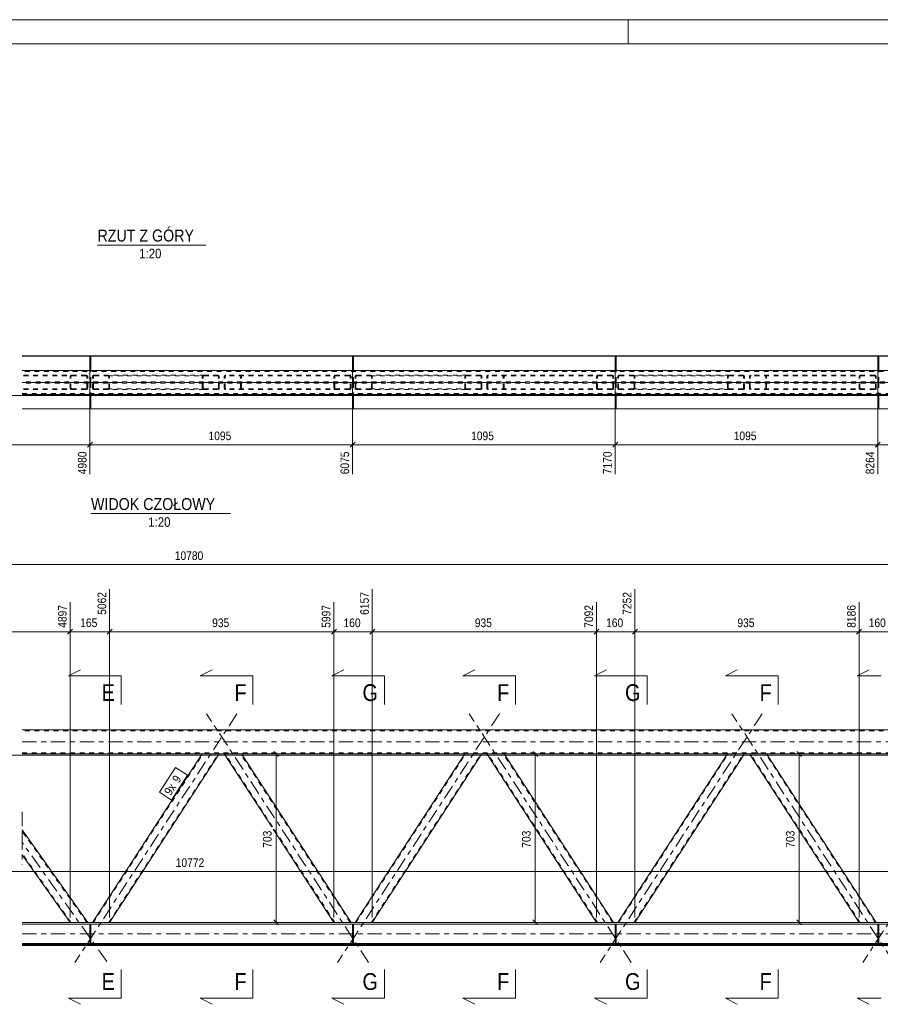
# Model space of a CAD drawing. Header units: millimetres. Extents: x 0 to 610, y 0 to 420.
# Tile 8 of 9: x 273 to 453, y 215 to 420. Entities that reach past the tile are written whole.
import ezdxf

# ---------------------------------------------------------------- set-up
doc = ezdxf.new("R2010")
doc.units = ezdxf.units.MM
for name, pattern in [('XKITLINE00', [0]), ('XKITLINE01', [4, 1, -1, 1, -1]), ('XKITLINE03', [6, 3, -1, 1, -1])]:
    doc.linetypes.add(name, pattern=pattern)
for name, color, linetype, lineweight in [('Arkusz rysunku', 3, 'Continuous', 0), ('Element', 2, 'Continuous', 0), ('Inny typ obiektu', 7, 'Continuous', 0), ('Przekrój', 7, 'Continuous', 0), ('Wymiar', 4, 'Continuous', 0), ('Znak elementu', 2, 'Continuous', 0)]:
    doc.layers.add(name, color=color, linetype=linetype, lineweight=lineweight)
doc.styles.add('ARIAL', font='ARIAL.TTF')

msp = doc.modelspace()

# ---------------------------------------------------------------- linework, layer by layer
at = {"layer": 'Arkusz rysunku', "linetype": 'XKITLINE00', "lineweight": 0}
for p, q in [((610, 420), (0, 420)), ((400, 415), (400, 420)), ((605, 415), (5, 415))]:
    msp.add_line(p, q, dxfattribs=at)
at = {"layer": 'Element', "linetype": 'XKITLINE00', "lineweight": 0}
for p, q in [((273.66, 349.89), (555.5, 349.89)), ((555.5, 349.88), (273.66, 349.88)), ((287.81, 349.88), (287.81, 346.88)), ((287.81, 349.88), (288.01, 349.88)), ((288.01, 349.88), (288.01, 346.88)), ((342.55, 349.88), (342.55, 346.88)), ((342.55, 349.88), (342.75, 349.88)), ((342.75, 349.88), (342.75, 346.88)), ((397.29, 349.88), (397.29, 346.88)), ((397.29, 349.88), (397.49, 349.88)), ((397.49, 349.88), (397.49, 346.88)), ((452.02, 349.88), (452.02, 346.88)), ((452.02, 349.88), (452.22, 349.88)), ((452.22, 349.88), (452.22, 346.88)), ((541.24, 346.88), (273.66, 346.88)), ((273.66, 341.88), (541.24, 341.88)), ((287.81, 338.88), (287.81, 341.88)), ((288.01, 341.88), (288.01, 338.88)), ((342.55, 338.88), (342.55, 341.88)), ((342.75, 341.88), (342.75, 338.88)), ((397.29, 338.88), (397.29, 341.88)), ((397.49, 341.88), (397.49, 338.88)), ((452.02, 338.88), (452.02, 341.88)), ((452.22, 341.88), (452.22, 338.88)), ((273.66, 338.88), (555.5, 338.88)), ((555.5, 338.87), (273.66, 338.87)), ((288.01, 338.88), (287.81, 338.88)), ((342.75, 338.88), (342.55, 338.88)), ((397.49, 338.88), (397.29, 338.88)), ((452.22, 338.88), (452.02, 338.88)), ((273.66, 271.93), (541.24, 271.93)), ((533.55, 266.93), (273.66, 266.93)), ((311.19, 266.93), (288.34, 231.8)), ((291.91, 231.8), (314.77, 266.93)), ((315.79, 266.93), (325.68, 251.73)), ((342.23, 231.8), (319.37, 266.93)), ((365.93, 266.93), (343.07, 231.8)), ((346.65, 231.8), (369.51, 266.93)), ((370.53, 266.93), (393.39, 231.8)), ((396.96, 231.8), (374.11, 266.93)), ((420.66, 266.93), (397.81, 231.8)), ((401.39, 231.8), (424.24, 266.93)), ((425.27, 266.93), (448.12, 231.8)), ((451.7, 231.8), (428.85, 266.93)), ((287.34, 231.8), (273.66, 251.07)), ((326.02, 251.21), (338.65, 231.8)), ((273.66, 245.89), (283.66, 231.8)), ((577.41, 231.8), (273.66, 231.8)), ((577.41, 231.4), (273.66, 231.4)), ((287.81, 227.3), (287.81, 231.4)), ((288.01, 231.4), (287.81, 231.4)), ((288.01, 227.3), (288.01, 231.4)), ((342.55, 227.3), (342.55, 231.4)), ((342.75, 231.4), (342.55, 231.4)), ((342.75, 227.3), (342.75, 231.4)), ((397.29, 227.3), (397.29, 231.4)), ((397.49, 231.4), (397.29, 231.4)), ((397.49, 227.3), (397.49, 231.4)), ((452.02, 227.3), (452.02, 231.4)), ((452.22, 231.4), (452.02, 231.4)), ((452.22, 227.3), (452.22, 231.4)), ((287.81, 227.4), (273.66, 227.4)), ((577.41, 227.3), (273.66, 227.3)), ((273.66, 227.1), (577.41, 227.1)), ((273.66, 227), (577.41, 227)), ((577.41, 227), (273.66, 227)), ((287.81, 227.3), (288.01, 227.3)), ((342.55, 227.4), (288.01, 227.4)), ((342.55, 227.3), (342.75, 227.3)), ((397.29, 227.4), (342.75, 227.4)), ((397.29, 227.3), (397.49, 227.3)), ((452.02, 227.4), (397.49, 227.4)), ((452.02, 227.3), (452.22, 227.3)), ((506.76, 227.4), (452.22, 227.4))]:
    msp.add_line(p, q, dxfattribs=at)
at = {"layer": 'Element', "linetype": 'XKITLINE01', "lineweight": 0}
for p, q in [((273.66, 346.89), (577.41, 346.89)), ((577.41, 346.88), (273.66, 346.88)), ((561.9, 346.88), (273.66, 346.88)), ((541.24, 346.68), (273.66, 346.68)), ((286.97, 345.88), (273.66, 345.88)), ((286.97, 345.73), (273.66, 345.73)), ((283.66, 345.58), (283.69, 345.69)), ((283.66, 343.18), (283.66, 345.58)), ((283.69, 345.69), (283.77, 345.79)), ((283.77, 345.79), (283.89, 345.86)), ((283.86, 345.64), (283.84, 345.58)), ((283.84, 343.18), (283.84, 345.58)), ((283.9, 345.69), (283.86, 345.64)), ((283.89, 345.86), (284.03, 345.88)), ((283.96, 345.72), (283.9, 345.69)), ((284.03, 345.73), (283.96, 345.72)), ((286.97, 345.88), (287.11, 345.86)), ((287.04, 345.72), (286.97, 345.73)), ((287.1, 345.69), (287.04, 345.72)), ((287.14, 345.64), (287.1, 345.69)), ((287.11, 345.86), (287.23, 345.79)), ((287.16, 345.58), (287.14, 345.64)), ((287.16, 343.18), (287.16, 345.58)), ((287.23, 345.79), (287.31, 345.69)), ((287.31, 345.69), (287.34, 345.58)), ((287.34, 343.18), (287.34, 345.58)), ((287.81, 346.88), (287.81, 344.5)), ((288.01, 346.88), (287.81, 346.88)), ((287.81, 346.88), (288.01, 346.88)), ((288.01, 345.25), (287.81, 345.25)), ((288.01, 344.5), (288.01, 346.88)), ((288.34, 345.58), (288.36, 345.69)), ((288.34, 343.18), (288.34, 345.58)), ((288.36, 345.69), (288.44, 345.79)), ((288.44, 345.79), (288.56, 345.86)), ((288.53, 345.64), (288.51, 345.58)), ((288.51, 343.18), (288.51, 345.58)), ((288.57, 345.69), (288.53, 345.64)), ((288.56, 345.86), (288.69, 345.88)), ((288.62, 345.72), (288.57, 345.69)), ((288.69, 345.73), (288.62, 345.72)), ((288.69, 345.88), (291.56, 345.88)), ((288.69, 345.88), (311.55, 345.88)), ((288.69, 345.73), (291.56, 345.73)), ((291.56, 345.88), (291.69, 345.86)), ((291.56, 345.73), (314.41, 345.73)), ((291.63, 345.72), (291.56, 345.73)), ((291.68, 345.69), (291.63, 345.72)), ((291.72, 345.64), (291.68, 345.69)), ((291.69, 345.86), (291.81, 345.79)), ((291.74, 345.58), (291.72, 345.64)), ((291.74, 343.18), (291.74, 345.58)), ((291.81, 345.79), (291.89, 345.69)), ((291.89, 345.69), (291.91, 345.58)), ((291.91, 343.18), (291.91, 345.58)), ((311.22, 345.69), (311.19, 345.58)), ((311.19, 343.18), (311.19, 345.58)), ((311.29, 345.79), (311.22, 345.69)), ((311.41, 345.86), (311.29, 345.79)), ((311.37, 345.58), (311.38, 345.64)), ((311.37, 343.18), (311.37, 345.58)), ((311.38, 345.64), (311.42, 345.69)), ((311.55, 345.88), (311.41, 345.86)), ((311.42, 345.69), (311.48, 345.72)), ((311.48, 345.72), (311.55, 345.73)), ((311.55, 345.88), (314.41, 345.88)), ((314.41, 345.73), (311.55, 345.73)), ((314.55, 345.86), (314.41, 345.88)), ((314.41, 345.73), (314.48, 345.72)), ((314.48, 345.72), (314.54, 345.69)), ((314.54, 345.69), (314.58, 345.64)), ((314.66, 345.79), (314.55, 345.86)), ((314.58, 345.64), (314.59, 345.58)), ((314.59, 343.18), (314.59, 345.58)), ((314.74, 345.69), (314.66, 345.79)), ((314.77, 345.58), (314.74, 345.69)), ((314.77, 343.18), (314.77, 345.58)), ((315.82, 345.69), (315.79, 345.58)), ((315.79, 343.18), (315.79, 345.58)), ((315.9, 345.79), (315.82, 345.69)), ((316.02, 345.86), (315.9, 345.79)), ((315.97, 345.58), (315.99, 345.64)), ((315.97, 343.18), (315.97, 345.58)), ((315.99, 345.64), (316.03, 345.69)), ((316.15, 345.88), (316.02, 345.86)), ((316.03, 345.69), (316.08, 345.72)), ((316.08, 345.72), (316.15, 345.73)), ((341.87, 345.88), (316.15, 345.88)), ((341.87, 345.73), (316.15, 345.73)), ((319.15, 345.86), (319.02, 345.88)), ((319.02, 345.73), (319.08, 345.72)), ((319.08, 345.72), (319.14, 345.69)), ((319.14, 345.69), (319.18, 345.64)), ((319.27, 345.79), (319.15, 345.86)), ((319.18, 345.64), (319.19, 345.58)), ((319.19, 343.18), (319.19, 345.58)), ((319.35, 345.69), (319.27, 345.79)), ((319.37, 345.58), (319.35, 345.69)), ((319.37, 343.18), (319.37, 345.58)), ((338.65, 345.58), (338.68, 345.69)), ((338.65, 343.18), (338.65, 345.58)), ((338.68, 345.69), (338.75, 345.79)), ((338.75, 345.79), (338.87, 345.86)), ((338.84, 345.64), (338.83, 345.58)), ((338.83, 343.18), (338.83, 345.58)), ((338.88, 345.69), (338.84, 345.64)), ((338.87, 345.86), (339.01, 345.88)), ((338.94, 345.72), (338.88, 345.69)), ((339.01, 345.73), (338.94, 345.72)), ((341.87, 345.88), (342.01, 345.86)), ((341.94, 345.72), (341.87, 345.73)), ((342, 345.69), (341.94, 345.72)), ((342.04, 345.64), (342, 345.69)), ((342.01, 345.86), (342.12, 345.79)), ((342.05, 345.58), (342.04, 345.64)), ((342.05, 343.18), (342.05, 345.58)), ((342.12, 345.79), (342.2, 345.69)), ((342.2, 345.69), (342.23, 345.58)), ((342.23, 343.18), (342.23, 345.58)), ((342.55, 346.88), (342.55, 344.5)), ((342.75, 346.88), (342.55, 346.88)), ((342.55, 346.88), (342.75, 346.88)), ((342.75, 345.25), (342.55, 345.25)), ((342.75, 344.5), (342.75, 346.88)), ((343.07, 345.58), (343.1, 345.69)), ((343.07, 343.18), (343.07, 345.58)), ((343.1, 345.69), (343.18, 345.79)), ((343.18, 345.79), (343.29, 345.86)), ((343.27, 345.64), (343.25, 345.58)), ((343.25, 343.18), (343.25, 345.58)), ((343.3, 345.69), (343.27, 345.64)), ((343.29, 345.86), (343.43, 345.88)), ((343.36, 345.72), (343.3, 345.69)), ((343.43, 345.73), (343.36, 345.72)), ((343.43, 345.88), (346.29, 345.88)), ((343.43, 345.88), (366.28, 345.88)), ((343.43, 345.73), (346.29, 345.73)), ((346.29, 345.88), (346.43, 345.86)), ((346.29, 345.73), (369.15, 345.73)), ((346.36, 345.72), (346.29, 345.73)), ((346.42, 345.69), (346.36, 345.72)), ((346.46, 345.64), (346.42, 345.69)), ((346.43, 345.86), (346.55, 345.79)), ((346.47, 345.58), (346.46, 345.64)), ((346.47, 343.18), (346.47, 345.58)), ((346.55, 345.79), (346.62, 345.69)), ((346.62, 345.69), (346.65, 345.58)), ((346.65, 343.18), (346.65, 345.58)), ((365.95, 345.69), (365.93, 345.58)), ((365.93, 343.18), (365.93, 345.58)), ((366.03, 345.79), (365.95, 345.69)), ((366.15, 345.86), (366.03, 345.79)), ((366.11, 345.58), (366.12, 345.64)), ((366.11, 343.18), (366.11, 345.58)), ((366.12, 345.64), (366.16, 345.69)), ((366.28, 345.88), (366.15, 345.86)), ((366.16, 345.69), (366.22, 345.72)), ((366.22, 345.72), (366.28, 345.73)), ((366.28, 345.88), (369.15, 345.88)), ((369.15, 345.73), (366.28, 345.73)), ((369.28, 345.86), (369.15, 345.88)), ((369.15, 345.73), (369.22, 345.72)), ((369.22, 345.72), (369.27, 345.69)), ((369.27, 345.69), (369.31, 345.64)), ((369.4, 345.79), (369.28, 345.86)), ((369.31, 345.64), (369.33, 345.58)), ((369.33, 343.18), (369.33, 345.58)), ((369.48, 345.69), (369.4, 345.79)), ((369.51, 345.58), (369.48, 345.69)), ((369.51, 343.18), (369.51, 345.58)), ((370.56, 345.69), (370.53, 345.58)), ((370.53, 343.18), (370.53, 345.58)), ((370.64, 345.79), (370.56, 345.69)), ((370.75, 345.86), (370.64, 345.79)), ((370.71, 345.58), (370.72, 345.64)), ((370.71, 343.18), (370.71, 345.58)), ((370.72, 345.64), (370.76, 345.69)), ((370.89, 345.88), (370.75, 345.86)), ((370.76, 345.69), (370.82, 345.72)), ((370.82, 345.72), (370.89, 345.73)), ((396.61, 345.88), (370.89, 345.88)), ((396.61, 345.73), (370.89, 345.73)), ((373.89, 345.86), (373.75, 345.88)), ((373.75, 345.73), (373.82, 345.72)), ((373.82, 345.72), (373.88, 345.69)), ((373.88, 345.69), (373.92, 345.64)), ((374.01, 345.79), (373.89, 345.86)), ((373.92, 345.64), (373.93, 345.58)), ((373.93, 343.18), (373.93, 345.58)), ((374.08, 345.69), (374.01, 345.79)), ((374.11, 345.58), (374.08, 345.69)), ((374.11, 343.18), (374.11, 345.58)), ((393.39, 345.58), (393.41, 345.69)), ((393.39, 343.18), (393.39, 345.58)), ((393.41, 345.69), (393.49, 345.79)), ((393.49, 345.79), (393.61, 345.86)), ((393.58, 345.64), (393.56, 345.58)), ((393.56, 343.18), (393.56, 345.58)), ((393.62, 345.69), (393.58, 345.64)), ((393.61, 345.86), (393.74, 345.88)), ((393.68, 345.72), (393.62, 345.69)), ((393.74, 345.73), (393.68, 345.72)), ((396.61, 345.88), (396.74, 345.86)), ((396.68, 345.72), (396.61, 345.73)), ((396.73, 345.69), (396.68, 345.72)), ((396.77, 345.64), (396.73, 345.69)), ((396.74, 345.86), (396.86, 345.79)), ((396.79, 345.58), (396.77, 345.64)), ((396.79, 343.18), (396.79, 345.58)), ((396.86, 345.79), (396.94, 345.69)), ((396.94, 345.69), (396.96, 345.58)), ((396.96, 343.18), (396.96, 345.58)), ((397.29, 346.88), (397.29, 344.5)), ((397.49, 346.88), (397.29, 346.88)), ((397.29, 346.88), (397.49, 346.88)), ((397.49, 345.25), (397.29, 345.25)), ((397.49, 344.5), (397.49, 346.88)), ((397.81, 345.58), (397.84, 345.69)), ((397.81, 343.18), (397.81, 345.58)), ((397.84, 345.69), (397.91, 345.79)), ((397.91, 345.79), (398.03, 345.86)), ((398, 345.64), (397.99, 345.58)), ((397.99, 343.18), (397.99, 345.58)), ((398.04, 345.69), (398, 345.64)), ((398.03, 345.86), (398.17, 345.88)), ((398.1, 345.72), (398.04, 345.69)), ((398.17, 345.73), (398.1, 345.72)), ((398.17, 345.88), (401.03, 345.88)), ((398.17, 345.88), (421.02, 345.88)), ((398.17, 345.73), (401.03, 345.73)), ((401.03, 345.88), (401.17, 345.86)), ((401.03, 345.73), (423.89, 345.73)), ((401.1, 345.72), (401.03, 345.73)), ((401.16, 345.69), (401.1, 345.72)), ((401.2, 345.64), (401.16, 345.69)), ((401.17, 345.86), (401.28, 345.79)), ((401.21, 345.58), (401.2, 345.64)), ((401.21, 343.18), (401.21, 345.58)), ((401.28, 345.79), (401.36, 345.69)), ((401.36, 345.69), (401.39, 345.58)), ((401.39, 343.18), (401.39, 345.58)), ((420.69, 345.69), (420.66, 345.58)), ((420.66, 343.18), (420.66, 345.58)), ((420.77, 345.79), (420.69, 345.69)), ((420.88, 345.86), (420.77, 345.79)), ((420.84, 345.58), (420.86, 345.64)), ((420.84, 343.18), (420.84, 345.58)), ((420.86, 345.64), (420.9, 345.69)), ((421.02, 345.88), (420.88, 345.86)), ((420.9, 345.69), (420.95, 345.72)), ((420.95, 345.72), (421.02, 345.73)), ((421.02, 345.88), (423.89, 345.88)), ((423.89, 345.73), (421.02, 345.73)), ((424.02, 345.86), (423.89, 345.88)), ((423.89, 345.73), (423.95, 345.72)), ((423.95, 345.72), (424.01, 345.69)), ((424.01, 345.69), (424.05, 345.64)), ((424.14, 345.79), (424.02, 345.86)), ((424.05, 345.64), (424.06, 345.58)), ((424.06, 343.18), (424.06, 345.58)), ((424.22, 345.69), (424.14, 345.79)), ((424.24, 345.58), (424.22, 345.69)), ((424.24, 343.18), (424.24, 345.58)), ((425.3, 345.69), (425.27, 345.58)), ((425.27, 343.18), (425.27, 345.58)), ((425.37, 345.79), (425.3, 345.69)), ((425.49, 345.86), (425.37, 345.79)), ((425.45, 345.58), (425.46, 345.64)), ((425.45, 343.18), (425.45, 345.58)), ((425.46, 345.64), (425.5, 345.69)), ((425.63, 345.88), (425.49, 345.86)), ((425.5, 345.69), (425.56, 345.72)), ((425.56, 345.72), (425.63, 345.73)), ((451.34, 345.88), (425.63, 345.88)), ((451.34, 345.73), (425.63, 345.73)), ((428.63, 345.86), (428.49, 345.88)), ((428.49, 345.73), (428.56, 345.72)), ((428.56, 345.72), (428.62, 345.69)), ((428.62, 345.69), (428.66, 345.64)), ((428.74, 345.79), (428.63, 345.86)), ((428.66, 345.64), (428.67, 345.58)), ((428.67, 343.18), (428.67, 345.58)), ((428.82, 345.69), (428.74, 345.79)), ((428.85, 345.58), (428.82, 345.69)), ((428.85, 343.18), (428.85, 345.58)), ((448.12, 345.58), (448.15, 345.69)), ((448.12, 343.18), (448.12, 345.58)), ((448.15, 345.69), (448.23, 345.79)), ((448.23, 345.79), (448.34, 345.86)), ((448.32, 345.64), (448.3, 345.58)), ((448.3, 343.18), (448.3, 345.58)), ((448.35, 345.69), (448.32, 345.64)), ((448.34, 345.86), (448.48, 345.88)), ((448.41, 345.72), (448.35, 345.69)), ((448.48, 345.73), (448.41, 345.72)), ((451.34, 345.88), (451.48, 345.86)), ((451.41, 345.72), (451.34, 345.73)), ((451.47, 345.69), (451.41, 345.72)), ((451.51, 345.64), (451.47, 345.69)), ((451.48, 345.86), (451.6, 345.79)), ((451.52, 345.58), (451.51, 345.64)), ((451.52, 343.18), (451.52, 345.58)), ((451.6, 345.79), (451.68, 345.69)), ((451.68, 345.69), (451.7, 345.58)), ((451.7, 343.18), (451.7, 345.58)), ((452.02, 346.88), (452.02, 344.5)), ((452.22, 346.88), (452.02, 346.88)), ((452.02, 346.88), (452.22, 346.88)), ((452.22, 345.25), (452.02, 345.25)), ((452.22, 344.5), (452.22, 346.88)), ((555.5, 344.5), (273.66, 344.5)), ((555.5, 344.25), (273.66, 344.25)), ((286.97, 343.03), (273.66, 343.03)), ((286.97, 342.88), (273.66, 342.88)), ((283.69, 343.07), (283.66, 343.18)), ((283.77, 342.97), (283.69, 343.07)), ((283.89, 342.9), (283.77, 342.97)), ((283.84, 343.18), (283.86, 343.12)), ((283.86, 343.12), (283.9, 343.07)), ((284.03, 342.88), (283.89, 342.9)), ((283.9, 343.07), (283.96, 343.04)), ((283.96, 343.04), (284.03, 343.03)), ((286.97, 343.03), (287.04, 343.04)), ((287.11, 342.9), (286.97, 342.88)), ((287.04, 343.04), (287.1, 343.07)), ((287.1, 343.07), (287.14, 343.12)), ((287.23, 342.97), (287.11, 342.9)), ((287.14, 343.12), (287.16, 343.18)), ((287.31, 343.07), (287.23, 342.97)), ((287.34, 343.18), (287.31, 343.07)), ((287.81, 344.5), (288.01, 344.5)), ((288.01, 344.25), (287.81, 344.25)), ((287.81, 344.25), (287.81, 341.88)), ((288.01, 343.51), (287.81, 343.51)), ((288.01, 344.25), (288.01, 341.88)), ((288.36, 343.07), (288.34, 343.18)), ((288.44, 342.97), (288.36, 343.07)), ((288.56, 342.9), (288.44, 342.97)), ((288.51, 343.18), (288.53, 343.12)), ((288.53, 343.12), (288.57, 343.07)), ((288.69, 342.88), (288.56, 342.9)), ((288.57, 343.07), (288.62, 343.04)), ((288.62, 343.04), (288.69, 343.03)), ((291.56, 343.03), (288.69, 343.03)), ((311.55, 342.88), (288.69, 342.88)), ((288.69, 342.88), (291.56, 342.88)), ((291.56, 343.03), (291.63, 343.04)), ((314.41, 343.03), (291.56, 343.03)), ((291.69, 342.9), (291.56, 342.88)), ((291.63, 343.04), (291.68, 343.07)), ((291.68, 343.07), (291.72, 343.12)), ((291.81, 342.97), (291.69, 342.9)), ((291.72, 343.12), (291.74, 343.18)), ((291.89, 343.07), (291.81, 342.97)), ((291.91, 343.18), (291.89, 343.07)), ((311.19, 343.18), (311.22, 343.07)), ((311.22, 343.07), (311.29, 342.97)), ((311.29, 342.97), (311.41, 342.9)), ((311.38, 343.12), (311.37, 343.18)), ((311.42, 343.07), (311.38, 343.12)), ((311.41, 342.9), (311.55, 342.88)), ((311.48, 343.04), (311.42, 343.07)), ((311.55, 343.03), (311.48, 343.04)), ((311.55, 343.03), (314.41, 343.03)), ((314.41, 342.88), (311.55, 342.88)), ((314.48, 343.04), (314.41, 343.03)), ((314.41, 342.88), (314.55, 342.9)), ((314.54, 343.07), (314.48, 343.04)), ((314.58, 343.12), (314.54, 343.07)), ((314.55, 342.9), (314.66, 342.97)), ((314.59, 343.18), (314.58, 343.12)), ((314.66, 342.97), (314.74, 343.07)), ((314.74, 343.07), (314.77, 343.18)), ((315.79, 343.18), (315.82, 343.07)), ((315.82, 343.07), (315.9, 342.97)), ((315.9, 342.97), (316.02, 342.9)), ((315.99, 343.12), (315.97, 343.18)), ((316.03, 343.07), (315.99, 343.12)), ((316.02, 342.9), (316.15, 342.88)), ((316.08, 343.04), (316.03, 343.07)), ((316.15, 343.03), (316.08, 343.04)), ((341.87, 343.03), (316.15, 343.03)), ((341.87, 342.88), (316.15, 342.88)), ((319.08, 343.04), (319.02, 343.03)), ((319.02, 342.88), (319.15, 342.9)), ((319.14, 343.07), (319.08, 343.04)), ((319.18, 343.12), (319.14, 343.07)), ((319.15, 342.9), (319.27, 342.97)), ((319.19, 343.18), (319.18, 343.12)), ((319.27, 342.97), (319.35, 343.07)), ((319.35, 343.07), (319.37, 343.18)), ((338.68, 343.07), (338.65, 343.18)), ((338.75, 342.97), (338.68, 343.07)), ((338.87, 342.9), (338.75, 342.97)), ((338.83, 343.18), (338.84, 343.12)), ((338.84, 343.12), (338.88, 343.07)), ((339.01, 342.88), (338.87, 342.9)), ((338.88, 343.07), (338.94, 343.04)), ((338.94, 343.04), (339.01, 343.03)), ((341.87, 343.03), (341.94, 343.04)), ((342.01, 342.9), (341.87, 342.88)), ((341.94, 343.04), (342, 343.07)), ((342, 343.07), (342.04, 343.12)), ((342.12, 342.97), (342.01, 342.9)), ((342.04, 343.12), (342.05, 343.18)), ((342.2, 343.07), (342.12, 342.97)), ((342.23, 343.18), (342.2, 343.07)), ((342.55, 344.5), (342.75, 344.5)), ((342.75, 344.25), (342.55, 344.25)), ((342.55, 344.25), (342.55, 341.88)), ((342.75, 343.51), (342.55, 343.51)), ((342.75, 344.25), (342.75, 341.88)), ((343.1, 343.07), (343.07, 343.18)), ((343.18, 342.97), (343.1, 343.07)), ((343.29, 342.9), (343.18, 342.97)), ((343.25, 343.18), (343.27, 343.12)), ((343.27, 343.12), (343.3, 343.07)), ((343.43, 342.88), (343.29, 342.9)), ((343.3, 343.07), (343.36, 343.04)), ((343.36, 343.04), (343.43, 343.03)), ((346.29, 343.03), (343.43, 343.03)), ((366.28, 342.88), (343.43, 342.88)), ((343.43, 342.88), (346.29, 342.88)), ((346.29, 343.03), (346.36, 343.04)), ((369.15, 343.03), (346.29, 343.03)), ((346.43, 342.9), (346.29, 342.88)), ((346.36, 343.04), (346.42, 343.07)), ((346.42, 343.07), (346.46, 343.12)), ((346.55, 342.97), (346.43, 342.9)), ((346.46, 343.12), (346.47, 343.18)), ((346.62, 343.07), (346.55, 342.97)), ((346.65, 343.18), (346.62, 343.07)), ((365.93, 343.18), (365.95, 343.07)), ((365.95, 343.07), (366.03, 342.97)), ((366.03, 342.97), (366.15, 342.9)), ((366.12, 343.12), (366.11, 343.18)), ((366.16, 343.07), (366.12, 343.12)), ((366.15, 342.9), (366.28, 342.88)), ((366.22, 343.04), (366.16, 343.07)), ((366.28, 343.03), (366.22, 343.04)), ((366.28, 343.03), (369.15, 343.03)), ((369.15, 342.88), (366.28, 342.88)), ((369.22, 343.04), (369.15, 343.03)), ((369.15, 342.88), (369.28, 342.9)), ((369.27, 343.07), (369.22, 343.04)), ((369.31, 343.12), (369.27, 343.07)), ((369.28, 342.9), (369.4, 342.97)), ((369.33, 343.18), (369.31, 343.12)), ((369.4, 342.97), (369.48, 343.07)), ((369.48, 343.07), (369.51, 343.18)), ((370.53, 343.18), (370.56, 343.07)), ((370.56, 343.07), (370.64, 342.97)), ((370.64, 342.97), (370.75, 342.9)), ((370.72, 343.12), (370.71, 343.18)), ((370.76, 343.07), (370.72, 343.12)), ((370.75, 342.9), (370.89, 342.88)), ((370.82, 343.04), (370.76, 343.07)), ((370.89, 343.03), (370.82, 343.04)), ((396.61, 343.03), (370.89, 343.03)), ((396.61, 342.88), (370.89, 342.88)), ((373.82, 343.04), (373.75, 343.03)), ((373.75, 342.88), (373.89, 342.9)), ((373.88, 343.07), (373.82, 343.04)), ((373.92, 343.12), (373.88, 343.07)), ((373.89, 342.9), (374.01, 342.97)), ((373.93, 343.18), (373.92, 343.12)), ((374.01, 342.97), (374.08, 343.07)), ((374.08, 343.07), (374.11, 343.18)), ((393.41, 343.07), (393.39, 343.18)), ((393.49, 342.97), (393.41, 343.07)), ((393.61, 342.9), (393.49, 342.97)), ((393.56, 343.18), (393.58, 343.12)), ((393.58, 343.12), (393.62, 343.07)), ((393.74, 342.88), (393.61, 342.9)), ((393.62, 343.07), (393.68, 343.04)), ((393.68, 343.04), (393.74, 343.03)), ((396.61, 343.03), (396.68, 343.04)), ((396.74, 342.9), (396.61, 342.88)), ((396.68, 343.04), (396.73, 343.07)), ((396.73, 343.07), (396.77, 343.12)), ((396.86, 342.97), (396.74, 342.9)), ((396.77, 343.12), (396.79, 343.18)), ((396.94, 343.07), (396.86, 342.97)), ((396.96, 343.18), (396.94, 343.07)), ((397.29, 344.5), (397.49, 344.5)), ((397.49, 344.25), (397.29, 344.25)), ((397.29, 344.25), (397.29, 341.88)), ((397.49, 343.51), (397.29, 343.51)), ((397.49, 344.25), (397.49, 341.88)), ((397.84, 343.07), (397.81, 343.18)), ((397.91, 342.97), (397.84, 343.07)), ((398.03, 342.9), (397.91, 342.97)), ((397.99, 343.18), (398, 343.12)), ((398, 343.12), (398.04, 343.07)), ((398.17, 342.88), (398.03, 342.9)), ((398.04, 343.07), (398.1, 343.04)), ((398.1, 343.04), (398.17, 343.03)), ((401.03, 343.03), (398.17, 343.03)), ((421.02, 342.88), (398.17, 342.88)), ((398.17, 342.88), (401.03, 342.88)), ((401.03, 343.03), (401.1, 343.04)), ((423.89, 343.03), (401.03, 343.03)), ((401.17, 342.9), (401.03, 342.88)), ((401.1, 343.04), (401.16, 343.07)), ((401.16, 343.07), (401.2, 343.12)), ((401.28, 342.97), (401.17, 342.9)), ((401.2, 343.12), (401.21, 343.18)), ((401.36, 343.07), (401.28, 342.97)), ((401.39, 343.18), (401.36, 343.07)), ((420.66, 343.18), (420.69, 343.07)), ((420.69, 343.07), (420.77, 342.97)), ((420.77, 342.97), (420.88, 342.9)), ((420.86, 343.12), (420.84, 343.18)), ((420.9, 343.07), (420.86, 343.12)), ((420.88, 342.9), (421.02, 342.88)), ((420.95, 343.04), (420.9, 343.07)), ((421.02, 343.03), (420.95, 343.04)), ((421.02, 343.03), (423.89, 343.03)), ((423.89, 342.88), (421.02, 342.88)), ((423.95, 343.04), (423.89, 343.03)), ((423.89, 342.88), (424.02, 342.9)), ((424.01, 343.07), (423.95, 343.04)), ((424.05, 343.12), (424.01, 343.07)), ((424.02, 342.9), (424.14, 342.97)), ((424.06, 343.18), (424.05, 343.12)), ((424.14, 342.97), (424.22, 343.07)), ((424.22, 343.07), (424.24, 343.18)), ((425.27, 343.18), (425.3, 343.07)), ((425.3, 343.07), (425.37, 342.97)), ((425.37, 342.97), (425.49, 342.9)), ((425.46, 343.12), (425.45, 343.18)), ((425.5, 343.07), (425.46, 343.12)), ((425.49, 342.9), (425.63, 342.88)), ((425.56, 343.04), (425.5, 343.07)), ((425.63, 343.03), (425.56, 343.04)), ((451.34, 343.03), (425.63, 343.03)), ((451.34, 342.88), (425.63, 342.88)), ((428.56, 343.04), (428.49, 343.03)), ((428.49, 342.88), (428.63, 342.9)), ((428.62, 343.07), (428.56, 343.04)), ((428.66, 343.12), (428.62, 343.07)), ((428.63, 342.9), (428.74, 342.97)), ((428.67, 343.18), (428.66, 343.12)), ((428.74, 342.97), (428.82, 343.07)), ((428.82, 343.07), (428.85, 343.18)), ((448.15, 343.07), (448.12, 343.18)), ((448.23, 342.97), (448.15, 343.07)), ((448.34, 342.9), (448.23, 342.97)), ((448.3, 343.18), (448.32, 343.12)), ((448.32, 343.12), (448.35, 343.07)), ((448.48, 342.88), (448.34, 342.9)), ((448.35, 343.07), (448.41, 343.04)), ((448.41, 343.04), (448.48, 343.03)), ((451.34, 343.03), (451.41, 343.04)), ((451.48, 342.9), (451.34, 342.88)), ((451.41, 343.04), (451.47, 343.07)), ((451.47, 343.07), (451.51, 343.12)), ((451.6, 342.97), (451.48, 342.9)), ((451.51, 343.12), (451.52, 343.18)), ((451.68, 343.07), (451.6, 342.97)), ((451.7, 343.18), (451.68, 343.07)), ((452.02, 344.5), (452.22, 344.5)), ((452.22, 344.25), (452.02, 344.25)), ((452.02, 344.25), (452.02, 341.88)), ((452.22, 343.51), (452.02, 343.51)), ((452.22, 344.25), (452.22, 341.88)), ((273.66, 342.08), (541.24, 342.08)), ((273.66, 341.88), (577.41, 341.88)), ((561.9, 341.88), (273.66, 341.88)), ((577.41, 341.87), (273.66, 341.87)), ((288.01, 341.88), (287.81, 341.88)), ((287.81, 341.88), (288.01, 341.88)), ((288.01, 341.88), (288.01, 342.28)), ((342.75, 341.88), (342.55, 341.88)), ((342.55, 341.88), (342.75, 341.88)), ((342.75, 341.88), (342.75, 342.28)), ((397.49, 341.88), (397.29, 341.88)), ((397.29, 341.88), (397.49, 341.88)), ((397.49, 341.88), (397.49, 342.28)), ((452.22, 341.88), (452.02, 341.88)), ((452.02, 341.88), (452.22, 341.88)), ((452.22, 341.88), (452.22, 342.28)), ((541.24, 271.73), (273.66, 271.73)), ((273.66, 267.13), (541.24, 267.13)), ((288.51, 231.8), (311.37, 266.93)), ((291.74, 231.8), (314.59, 266.93)), ((314.77, 266.93), (311.19, 266.93)), ((319.37, 266.93), (315.79, 266.93)), ((325.86, 251.73), (315.97, 266.93)), ((342.05, 231.8), (319.19, 266.93)), ((343.25, 231.8), (366.11, 266.93)), ((346.47, 231.8), (369.33, 266.93)), ((369.51, 266.93), (365.93, 266.93)), ((374.11, 266.93), (370.53, 266.93)), ((393.56, 231.8), (370.71, 266.93)), ((396.79, 231.8), (373.93, 266.93)), ((397.99, 231.8), (420.84, 266.93)), ((401.21, 231.8), (424.06, 266.93)), ((424.24, 266.93), (420.66, 266.93)), ((428.85, 266.93), (425.27, 266.93)), ((448.3, 231.8), (425.45, 266.93)), ((451.52, 231.8), (428.67, 266.93)), ((287.16, 231.8), (273.66, 250.81)), ((338.83, 231.8), (326.02, 251.49)), ((283.84, 231.8), (273.66, 246.15)), ((287.34, 231.8), (283.66, 231.8)), ((287.81, 227.2), (287.81, 231.4)), ((287.81, 231.4), (288.01, 231.4)), ((288.01, 230.65), (287.81, 230.65)), ((287.81, 230.65), (287.81, 227.2)), ((287.81, 230.65), (288.01, 230.65)), ((288.01, 231.4), (288.01, 227.2)), ((288.01, 227.2), (288.01, 230.65)), ((291.91, 231.8), (288.34, 231.8)), ((342.23, 231.8), (338.65, 231.8)), ((342.55, 227.2), (342.55, 231.4)), ((342.55, 231.4), (342.75, 231.4)), ((342.75, 230.65), (342.55, 230.65)), ((342.55, 230.65), (342.55, 227.2)), ((342.55, 230.65), (342.75, 230.65)), ((342.75, 231.4), (342.75, 227.2)), ((342.75, 227.2), (342.75, 230.65)), ((346.65, 231.8), (343.07, 231.8)), ((396.96, 231.8), (393.39, 231.8)), ((397.29, 227.2), (397.29, 231.4)), ((397.29, 231.4), (397.49, 231.4)), ((397.49, 230.65), (397.29, 230.65)), ((397.29, 230.65), (397.29, 227.2)), ((397.29, 230.65), (397.49, 230.65)), ((397.49, 231.4), (397.49, 227.2)), ((397.49, 227.2), (397.49, 230.65)), ((401.39, 231.8), (397.81, 231.8)), ((451.7, 231.8), (448.12, 231.8)), ((452.02, 231.4), (452.02, 227.4)), ((452.02, 231.4), (452.22, 231.4)), ((452.22, 230.65), (452.02, 230.65)), ((452.02, 230.65), (452.02, 227.2)), ((452.02, 230.65), (452.22, 230.65)), ((452.22, 231.4), (452.22, 227.2)), ((452.22, 227.2), (452.22, 230.65)), ((287.81, 228.15), (288.01, 228.15)), ((288.01, 228.15), (287.81, 228.15)), ((342.55, 228.15), (342.75, 228.15)), ((342.75, 228.15), (342.55, 228.15)), ((397.29, 228.15), (397.49, 228.15)), ((397.49, 228.15), (397.29, 228.15)), ((452.02, 228.15), (452.22, 228.15)), ((452.02, 227.2), (452.02, 228.15)), ((452.22, 228.15), (452.02, 228.15)), ((577.41, 227.3), (273.66, 227.3)), ((273.66, 227.2), (577.41, 227.2)), ((577.41, 227.2), (273.66, 227.2)), ((273.66, 227.1), (577.41, 227.1)), ((577.41, 227), (273.66, 227)), ((288.01, 227.4), (287.81, 227.4)), ((288.01, 227.4), (287.81, 227.4)), ((288.01, 227.4), (287.81, 227.4)), ((287.81, 227.3), (288.01, 227.3)), ((287.81, 227.2), (288.01, 227.2)), ((287.81, 227.2), (288.01, 227.2)), ((342.75, 227.4), (342.55, 227.4)), ((342.75, 227.4), (342.55, 227.4)), ((342.75, 227.4), (342.55, 227.4)), ((342.55, 227.3), (342.75, 227.3)), ((342.55, 227.2), (342.75, 227.2)), ((342.55, 227.2), (342.75, 227.2)), ((397.49, 227.4), (397.29, 227.4)), ((397.49, 227.4), (397.29, 227.4)), ((397.49, 227.4), (397.29, 227.4)), ((397.29, 227.3), (397.49, 227.3)), ((397.29, 227.2), (397.49, 227.2)), ((397.29, 227.2), (397.49, 227.2)), ((452.22, 227.4), (452.02, 227.4)), ((452.22, 227.4), (452.02, 227.4)), ((452.22, 227.4), (452.02, 227.4)), ((452.02, 227.3), (452.22, 227.3)), ((452.02, 227.2), (452.22, 227.2)), ((452.02, 227.2), (452.22, 227.2))]:
    msp.add_line(p, q, dxfattribs=at)
at = {"layer": 'Element', "linetype": 'XKITLINE03', "lineweight": 0}
for p, q in [((291.29, 344.38), (273.66, 344.38)), ((273.66, 344.38), (555.5, 344.38)), ((273.66, 344.38), (551.24, 344.38)), ((318.43, 344.38), (284.67, 344.38)), ((345.89, 344.38), (312.13, 344.38)), ((373.17, 344.38), (339.41, 344.38)), ((400.63, 344.38), (366.87, 344.38)), ((427.91, 344.38), (394.14, 344.38)), ((455.37, 344.38), (421.6, 344.38)), ((482.65, 344.38), (448.88, 344.38)), ((318.43, 275.31), (284.67, 223.42)), ((345.89, 223.42), (312.13, 275.31)), ((373.17, 275.31), (339.41, 223.42)), ((400.63, 223.42), (366.87, 275.31)), ((427.91, 275.31), (394.14, 223.42)), ((455.37, 223.42), (421.6, 275.31)), ((482.65, 275.31), (448.88, 223.42)), ((273.66, 269.43), (551.24, 269.43)), ((273.66, 254.84), (273.66, 248.81)), ((273.66, 249.92), (273.66, 243.89)), ((291.29, 223.65), (273.66, 248.48)), ((273.66, 229.4), (587.41, 229.4))]:
    msp.add_line(p, q, dxfattribs=at)
at = {"layer": 'Inny typ obiektu', "linetype": 'XKITLINE00', "lineweight": 0}
for p, q in [((289.37, 373), (311.96, 373)), ((288.02, 317.02), (317.1, 317.02))]:
    msp.add_line(p, q, dxfattribs=at)
at = {"layer": 'Przekrój', "linetype": 'XKITLINE00', "lineweight": 0}
for p, q in [((283.34, 283.21), (285.84, 284.46)), ((310.77, 283.21), (313.27, 284.46)), ((338.23, 283.21), (340.73, 284.46)), ((365.51, 283.21), (368.01, 284.46)), ((392.96, 283.21), (395.46, 284.46)), ((420.24, 283.21), (422.74, 284.46)), ((447.7, 283.21), (450.2, 284.46)), ((288.34, 283.21), (283.34, 283.21)), ((294.34, 283.21), (288.34, 283.21)), ((294.34, 283.21), (294.34, 277.21)), ((315.77, 283.21), (310.77, 283.21)), ((321.77, 283.21), (315.77, 283.21)), ((321.77, 283.21), (321.77, 277.21)), ((343.23, 283.21), (338.23, 283.21)), ((349.23, 283.21), (343.23, 283.21)), ((349.23, 283.21), (349.23, 277.21)), ((370.51, 283.21), (365.51, 283.21)), ((376.51, 283.21), (370.51, 283.21)), ((376.51, 283.21), (376.51, 277.21)), ((397.96, 283.21), (392.96, 283.21)), ((403.96, 283.21), (397.96, 283.21)), ((403.96, 283.21), (403.96, 277.21)), ((425.24, 283.21), (420.24, 283.21)), ((431.24, 283.21), (425.24, 283.21)), ((431.24, 283.21), (431.24, 277.21)), ((452.7, 283.21), (447.7, 283.21)), ((294.34, 215.97), (294.34, 221.97)), ((321.77, 215.97), (321.77, 221.97)), ((349.23, 215.97), (349.23, 221.97)), ((376.51, 215.97), (376.51, 221.97)), ((403.96, 215.97), (403.96, 221.97)), ((431.24, 215.97), (431.24, 221.97)), ((283.34, 215.97), (285.84, 214.72)), ((288.34, 215.97), (283.34, 215.97)), ((294.34, 215.97), (288.34, 215.97)), ((310.77, 215.97), (313.27, 214.72)), ((315.77, 215.97), (310.77, 215.97)), ((321.77, 215.97), (315.77, 215.97)), ((338.23, 215.97), (340.73, 214.72)), ((343.23, 215.97), (338.23, 215.97)), ((349.23, 215.97), (343.23, 215.97)), ((365.51, 215.97), (368.01, 214.72)), ((370.51, 215.97), (365.51, 215.97)), ((376.51, 215.97), (370.51, 215.97)), ((392.96, 215.97), (395.46, 214.72)), ((397.96, 215.97), (392.96, 215.97)), ((403.96, 215.97), (397.96, 215.97)), ((420.24, 215.97), (422.74, 214.72)), ((425.24, 215.97), (420.24, 215.97)), ((431.24, 215.97), (425.24, 215.97)), ((447.7, 215.97), (450.2, 214.72)), ((452.7, 215.97), (447.7, 215.97))]:
    msp.add_line(p, q, dxfattribs=at)
at = {"layer": 'Wymiar', "linetype": 'XKITLINE00', "lineweight": 0}
for p, q in [((287.81, 348.88), (287.81, 325.22)), ((287.81, 348.88), (287.81, 325.22)), ((342.55, 348.88), (342.55, 325.22)), ((342.55, 348.88), (342.55, 325.22)), ((397.29, 348.88), (397.29, 325.22)), ((397.29, 348.88), (397.29, 325.22)), ((452.02, 348.88), (452.02, 325.22)), ((452.02, 348.88), (452.02, 325.22)), ((540.24, 341.63), (57.76, 341.63)), ((228.6, 331.38), (287.81, 331.38)), ((288.32, 331.89), (287.3, 330.87)), ((288.32, 331.89), (287.35, 330.92)), ((287.81, 331.38), (342.55, 331.38)), ((343.06, 331.89), (342.04, 330.87)), ((343.06, 331.89), (342.09, 330.92)), ((342.55, 331.38), (397.29, 331.38)), ((397.8, 331.89), (396.78, 330.87)), ((397.8, 331.89), (396.83, 330.92)), ((397.29, 331.38), (452.02, 331.38)), ((452.53, 331.89), (451.51, 330.87)), ((452.53, 331.89), (451.56, 330.92)), ((452.02, 331.38), (506.76, 331.38)), ((40.22, 306.4), (577.41, 306.4)), ((291.91, 232.8), (291.91, 301.26)), ((291.91, 232.8), (291.91, 301.26)), ((346.65, 232.8), (346.65, 301.26)), ((346.65, 232.8), (346.65, 301.26)), ((401.39, 232.8), (401.39, 301.26)), ((401.39, 232.8), (401.39, 301.26)), ((283.66, 232.8), (283.66, 298.56)), ((283.66, 232.8), (283.66, 298.56)), ((338.65, 232.8), (338.65, 298.56)), ((338.65, 232.8), (338.65, 298.56)), ((393.39, 232.8), (393.39, 298.56)), ((393.39, 232.8), (393.39, 298.56)), ((448.12, 232.8), (448.12, 298.56)), ((448.12, 232.8), (448.12, 298.56)), ((232.96, 292.4), (283.66, 292.4)), ((284.17, 292.91), (283.15, 291.9)), ((284.17, 292.91), (283.15, 291.9)), ((283.66, 292.4), (291.91, 292.4)), ((292.42, 292.91), (291.41, 291.9)), ((292.42, 292.91), (291.41, 291.9)), ((291.91, 292.4), (338.65, 292.4)), ((339.16, 292.91), (338.14, 291.9)), ((339.16, 292.91), (338.14, 291.9)), ((338.65, 292.4), (346.65, 292.4)), ((347.16, 292.91), (346.14, 291.9)), ((347.16, 292.91), (346.14, 291.9)), ((346.65, 292.4), (393.39, 292.4)), ((393.89, 292.91), (392.88, 291.9)), ((393.89, 292.91), (392.88, 291.9)), ((393.39, 292.4), (401.39, 292.4)), ((401.9, 292.91), (400.88, 291.9)), ((401.9, 292.91), (400.88, 291.9)), ((401.39, 292.4), (448.12, 292.4)), ((448.63, 292.91), (447.61, 291.9)), ((448.63, 292.91), (447.61, 291.9)), ((448.12, 292.4), (456.13, 292.4)), ((315.77, 266.93), (328.06, 266.93)), ((326.11, 267.44), (327.13, 266.42)), ((326.62, 231.8), (326.62, 266.93)), ((370.51, 266.93), (382.06, 266.93)), ((380.11, 267.44), (381.13, 266.42)), ((380.62, 231.8), (380.62, 266.93)), ((425.24, 266.93), (437.06, 266.93)), ((435.11, 267.44), (436.13, 266.42)), ((435.62, 231.8), (435.62, 266.93)), ((540.24, 266.68), (93.27, 266.68)), ((106.05, 242.4), (577.41, 242.4)), ((326.11, 232.31), (327.13, 231.3)), ((380.11, 232.31), (381.13, 231.3)), ((435.11, 232.31), (436.13, 231.3)), ((316.79, 231.8), (328.06, 231.8)), ((371.53, 231.8), (382.06, 231.8)), ((426.27, 231.8), (437.06, 231.8))]:
    msp.add_line(p, q, dxfattribs=at)
at = {"layer": 'Znak elementu', "linetype": 'XKITLINE00', "lineweight": 0}
for p, q in [((302.29, 258.94), (305.65, 264.09)), ((308.16, 262.46), (305.65, 264.09)), ((304.81, 257.3), (308.16, 262.46)), ((304.81, 257.3), (302.29, 258.94))]:
    msp.add_line(p, q, dxfattribs=at)

# ---------------------------------------------------------------- texts
at = {"layer": 'Inny typ obiektu', "style": 'ARIAL', "width": 0.85}
for s, height, p in [('RZUT Z GÓRY', 2.5, (289.37, 373.75)), ('1:20', 2, (298.07, 370.25)), ('WIDOK CZOŁOWY', 2.5, (288.02, 317.77)), ('1:20', 2, (299.96, 314.27))]:
    msp.add_text(s, height=height, dxfattribs=at).set_placement(p)
at = {"layer": 'Przekrój', "style": 'ARIAL', "width": 0.85}
for s, p in [('E', (290.23, 277.96)), ('F', (317.92, 277.96)), ('G', (344.6, 277.96)), ('F', (372.66, 277.96)), ('G', (399.33, 277.96)), ('F', (427.39, 277.96)), ('E', (290.23, 217.72)), ('F', (317.92, 217.72)), ('G', (344.6, 217.72)), ('F', (372.66, 217.72)), ('G', (399.33, 217.72)), ('F', (427.39, 217.72))]:
    msp.add_text(s, height=3.5, dxfattribs=at).set_placement(p)
at = {"layer": 'Wymiar', "style": 'ARIAL', "width": 0.85}
for s, p in [('1095', (312.51, 332.34)), ('1095', (367.25, 332.34)), ('1095', (421.98, 332.34)), ('10780', (305.48, 307.36)), ('165', (285.78, 293.36)), ('935', (313.28, 293.36)), ('160', (340.65, 293.36)), ('935', (368.02, 293.36)), ('160', (395.38, 293.36)), ('935', (422.75, 293.36)), ('160', (450.12, 293.36)), ('10772', (305.68, 243.36))]:
    msp.add_text(s, height=1.8, dxfattribs=at).set_placement(p)
for s, p in [('4980', (287.09, 325.22)), ('6075', (341.83, 325.22)), ('7170', (396.57, 325.22)), ('8264', (451.3, 325.22)), ('5062', (291.19, 295.92)), ('6157', (345.93, 295.92)), ('7252', (400.67, 295.92)), ('4897', (282.94, 293.22)), ('5997', (337.93, 293.22)), ('7092', (392.67, 293.22)), ('8186', (447.4, 293.22)), ('703', (325.66, 247.36)), ('703', (379.66, 247.36)), ('703', (434.66, 247.36))]:
    msp.add_text(s, height=1.8, rotation=90.0002, dxfattribs=at).set_placement(p)
at = {"layer": 'Znak elementu', "style": 'ARIAL', "width": 0.85}
for s, p in [('9', (306.31, 260.71)), ('9x', (304.63, 258.13))]:
    msp.add_text(s, height=1.8, rotation=56.9463, dxfattribs=at).set_placement(p)

doc.saveas('drawing.dxf')
